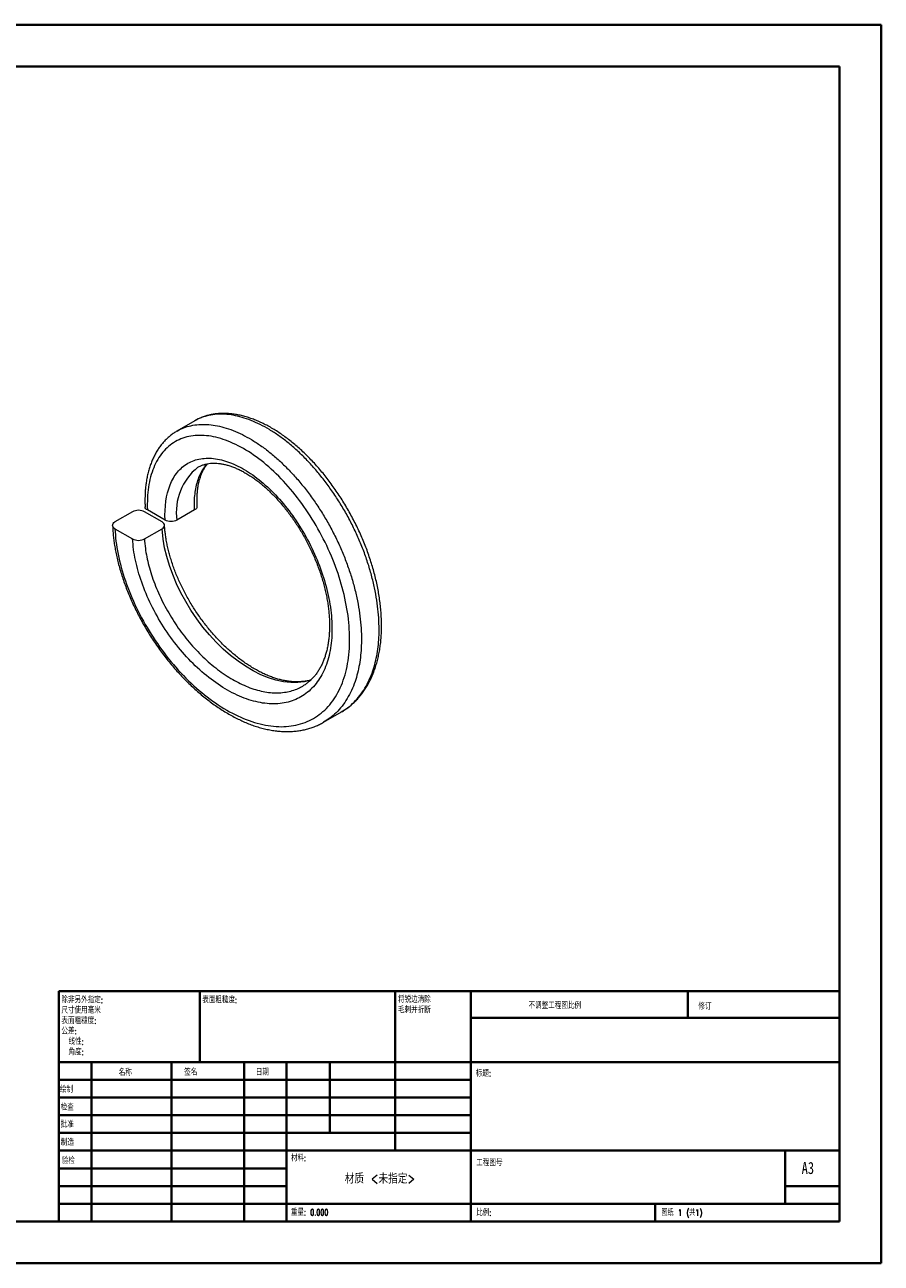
# Model space of a CAD drawing. Header units: millimetres. Extents: x 0 to 420, y 0 to 297.
# Tile 2 of 2: x 215 to 420, y 0 to 297. Entities that reach past the tile are written whole.
import ezdxf

# ---------------------------------------------------------------- set-up
doc = ezdxf.new("R2010")
doc.units = ezdxf.units.MM
doc.styles.add('SLDTEXTSTYLE0', font='TXT', dxfattribs={"width": 0.75, "bigfont": 'bigfont'})
doc.styles.add('SLDTEXTSTYLE1', font='TXT', dxfattribs={"width": 0.75})
doc.styles.add('SLDTEXTSTYLE2', font='TXT', dxfattribs={"width": 0.694444, "bigfont": 'bigfont'})

# ---------------------------------------------------------------- blocks, each defined once
blk = doc.blocks.new('SW_NOTE_0')
at = {"color": 0, "linetype": 'Continuous', "lineweight": 0, "char_height": 1.5, "attachment_point": 1, "style": 'SLDTEXTSTYLE0'}
for s, insert in [('\\M+18FAB锐边\\M+190B4\\M+18F9C', (0, 1.93)), ('\\M+196D1\\M+18E68\\M+19BF3\\M+190DC\\M+19266', (0, -0.57))]:
    blk.add_mtext(s, dxfattribs=dict(at, insert=insert))
blk = doc.blocks.new('SW_NOTE_1')
at = {"color": 0, "linetype": 'Continuous', "lineweight": 0, "char_height": 1.5, "attachment_point": 1, "style": 'SLDTEXTSTYLE0'}
for s, insert in [('\\M+18F9C\\M+194F1另\\M+18A4F\\M+18E77\\M+192E8:', (0, 1.93)), ('\\M+18EDA\\M+190A1\\M+18E67\\M+19770\\M+19F7C\\M+195C4', (0, -0.57)), ('\\M+1955C\\M+196CA\\M+19165糙\\M+19378:', (0, -3.07)), ('\\M+18CF6\\M+18DB7:', (0, -5.57)), ('线\\M+190AB:', (1.69, -8.07)), ('\\M+18A70\\M+19378:', (1.69, -10.57))]:
    blk.add_mtext(s, dxfattribs=dict(at, insert=insert))

msp = doc.modelspace()

# ---------------------------------------------------------------- linework, layer by layer
at = {"color": 7, "linetype": 'Continuous', "lineweight": 40}
for p, q in [((0.08, 297.21), (420.08, 297.21)), ((420.08, 0.21), (420.08, 297.21)), ((25.08, 287.21), (410.08, 287.21)), ((410.08, 287.21), (410.08, 10.21)), ((222.88, 65.46), (410.08, 65.46)), ((222.88, 65.46), (222.88, 10.21)), ((256.68, 48.46), (256.68, 65.46)), ((303.48, 65.46), (303.48, 27.21)), ((321.68, 65.46), (321.68, 10.21)), ((373.68, 59.09), (373.68, 65.46)), ((410.08, 59.09), (321.68, 59.09)), ((410.08, 48.46), (222.88, 48.46)), ((230.68, 48.46), (230.68, 10.21)), ((249.87, 48.46), (249.87, 10.21)), ((267.28, 48.46), (267.28, 10.21)), ((277.48, 10.21), (277.48, 48.46)), ((287.88, 31.46), (287.88, 48.46)), ((321.68, 44.21), (222.88, 44.21)), ((321.68, 39.96), (222.88, 39.96)), ((321.68, 35.71), (222.88, 35.71)), ((321.68, 31.46), (222.88, 31.46)), ((277.48, 27.21), (222.88, 27.21)), ((277.48, 27.21), (410.08, 27.21)), ((397.08, 14.46), (397.08, 27.21)), ((277.48, 22.96), (222.88, 22.96)), ((277.48, 18.71), (222.88, 18.71)), ((410.08, 18.71), (397.08, 18.71)), ((222.88, 14.46), (410.08, 14.46)), ((365.88, 10.21), (365.88, 14.46)), ((25.08, 10.21), (410.08, 10.21)), ((0.08, 0.21), (420.08, 0.21))]:
    msp.add_line(p, q, dxfattribs=at)
at = {"color": 7, "linetype": 'Continuous', "lineweight": 15}
for p, q in [((255.47, 202.25), (251.18, 199.77)), ((240.55, 180.44), (236.31, 177.99)), ((247.63, 177.99), (243.38, 180.44)), ((248.33, 178.4), (244.09, 180.85)), ((255.4, 180.85), (251.16, 178.4)), ((236.31, 176.36), (240.55, 173.91)), ((243.38, 173.91), (247.62, 176.36)), ((286.31, 129.93), (290.6, 132.41)), ((286.35, 129.97), (286.33, 129.96))]:
    msp.add_line(p, q, dxfattribs=at)
at = {"color": 8, "linetype": 'Continuous', "lineweight": 15, "flags": 128}
msp.add_lwpolyline([(283.22, 140.03), (281.71, 139.66), (280.13, 139.48), (278.45, 139.48), (276.71, 139.67), (274.9, 140.05), (273.13, 140.6), (271.32, 141.34), (269.46, 142.26), (267.6, 143.36), (265.82, 144.58), (264.03, 145.96), (262.28, 147.49), (260.55, 149.18), (258.95, 150.91), (257.41, 152.76), (255.92, 154.74), (254.52, 156.82), (253.28, 158.88), (252.12, 161), (251.08, 163.18), (250.15, 165.39), (249.38, 167.52), (248.73, 169.67), (248.22, 171.79), (247.86, 173.89), (247.62, 176.35), (247.62, 176.36), (247.62, 176.36)], dxfattribs=at)
at = {"color": 8, "linetype": 'Continuous', "lineweight": 15}
msp.add_arc((264.85, 180.32), 13.83, 128.708, 187.9717, dxfattribs=at)
for points, knots in [([(290.58, 132.41), (291.11, 132.74), (292.21, 133.42), (293.7, 134.74), (295.08, 136.31), (296.3, 138.1), (297.34, 140.09), (298.16, 142.16), (298.77, 144.27), (299.21, 146.37), (299.51, 148.58), (299.67, 150.98), (299.66, 153.58), (299.48, 156.38), (299.13, 159.24), (298.59, 162.19), (297.86, 165.21), (296.94, 168.28), (295.86, 171.35), (294.6, 174.38), (293.19, 177.36), (291.63, 180.27), (289.93, 183.09), (288.13, 185.79), (286.22, 188.37), (284.21, 190.79), (282.14, 193.06), (280, 195.14), (277.81, 197.03), (275.59, 198.7), (273.36, 200.16), (271.14, 201.39), (268.94, 202.37), (266.77, 203.11), (264.67, 203.61), (262.63, 203.86), (260.68, 203.84), (258.82, 203.58), (257.09, 203.04), (255.96, 202.58), (255.45, 202.24), (255.44, 202.23)], [0, 0, 0, 0, 0.024712, 0.051544, 0.07837, 0.105292, 0.132214, 0.15904, 0.181895, 0.20481, 0.227724, 0.250579, 0.276431, 0.302368, 0.328305, 0.354156, 0.380983, 0.407906, 0.434829, 0.461657, 0.488489, 0.515417, 0.542345, 0.569177, 0.596005, 0.622928, 0.649851, 0.676678, 0.703509, 0.730436, 0.757362, 0.784193, 0.811021, 0.837944, 0.864867, 0.891694, 0.918521, 0.945445, 0.972368, 0.999196, 1, 1, 1, 1]), ([(251.19, 199.77), (251.19, 199.78), (251.69, 200.12), (252.8, 200.58), (254.51, 201.12), (256.38, 201.39), (258.33, 201.41), (260.36, 201.18), (262.45, 200.69), (264.63, 199.95), (266.83, 198.97), (269.05, 197.76), (271.27, 196.32), (273.5, 194.64), (275.69, 192.75), (277.83, 190.68), (279.9, 188.44), (281.92, 186), (283.83, 183.43), (285.64, 180.73), (287.32, 177.94), (288.9, 175.02), (290.32, 172.02), (291.58, 168.99), (292.67, 165.95), (293.6, 162.86), (294.34, 159.81), (294.89, 156.83), (295.25, 153.92), (295.43, 151.07), (295.42, 148.43), (295.26, 146.01), (294.95, 143.81), (294.5, 141.71), (293.88, 139.61), (293.06, 137.55), (292.02, 135.58), (290.79, 133.79), (289.4, 132.23), (287.92, 130.93), (286.85, 130.28), (286.35, 129.97)], [0, 0, 0, 0, 0.000466, 0.02696, 0.053639, 0.080606, 0.107965, 0.134459, 0.161137, 0.188103, 0.215462, 0.241863, 0.268448, 0.295612, 0.322975, 0.349468, 0.376147, 0.403113, 0.430472, 0.456875, 0.483461, 0.510625, 0.53799, 0.564483, 0.591162, 0.618128, 0.645488, 0.671513, 0.697713, 0.724186, 0.75103, 0.773678, 0.796442, 0.819443, 0.842564, 0.869057, 0.895735, 0.9227, 0.950057, 0.97646, 1, 1, 1, 1]), ([(255.4, 180.85), (255.4, 180.85), (255.38, 181.24), (255.35, 182.26), (255.4, 183.85), (255.6, 185.57), (255.94, 187.2), (256.43, 188.69), (257.05, 190.02), (257.71, 191.11), (258.23, 191.69), (258.45, 191.93)], [0, 0, 0, 0, 0.000033, 0.083555, 0.217667, 0.35271, 0.49069, 0.629683, 0.763795, 0.898838, 1, 1, 1, 1]), ([(243.38, 173.91), (243.38, 173.91), (243.42, 173.16), (243.55, 171.75), (243.91, 169.6), (244.4, 167.5), (245.03, 165.33), (245.8, 163.16), (246.71, 160.98), (247.73, 158.83), (248.88, 156.67), (250.14, 154.57), (251.49, 152.53), (252.95, 150.57), (254.5, 148.67), (256.14, 146.88), (257.83, 145.21), (259.57, 143.68), (261.36, 142.26), (263.18, 141.01), (265, 139.91), (266.83, 138.98), (268.67, 138.21), (270.49, 137.62), (272.28, 137.22), (274.01, 137.01), (275.71, 136.99), (277.33, 137.15), (278.86, 137.51), (280.2, 137.99), (280.99, 138.43), (281.33, 138.62)], [0, 0, 0, 0, 0.000009, 0.041155, 0.07637, 0.112214, 0.148058, 0.184554, 0.219768, 0.255612, 0.291456, 0.327952, 0.363172, 0.398637, 0.434874, 0.471376, 0.506591, 0.542435, 0.578279, 0.614774, 0.649996, 0.685463, 0.721701, 0.758206, 0.79342, 0.829264, 0.865108, 0.901604, 0.936824, 0.972288, 1, 1, 1, 1])]:
    msp.add_open_spline(points, degree=3, knots=knots, dxfattribs=at)
at = {"color": 7, "linetype": 'Continuous', "lineweight": 15}
for points, knots in [([(292.18, 133.47), (292.26, 133.53), (292.64, 133.8), (293.27, 134.34), (294.07, 135.09), (294.82, 135.91), (295.53, 136.78), (296.19, 137.7), (296.81, 138.69), (297.38, 139.73), (297.9, 140.82), (298.38, 141.96), (298.8, 143.16), (299.17, 144.4), (299.49, 145.68), (299.75, 147), (299.96, 148.35), (300.11, 149.74), (300.21, 151.16), (300.25, 152.61), (300.24, 154.07), (300.18, 155.57), (300.06, 157.08), (299.9, 158.62), (299.68, 160.17), (299.41, 161.73), (299.09, 163.31), (298.72, 164.89), (298.3, 166.47), (297.83, 168.06), (297.32, 169.63), (296.77, 171.2), (296.16, 172.75), (295.52, 174.3), (294.83, 175.84), (294.1, 177.36), (293.32, 178.88), (292.51, 180.38), (291.66, 181.85), (290.78, 183.3), (289.86, 184.71), (288.92, 186.09), (287.96, 187.42), (286.97, 188.71), (285.96, 189.97), (284.92, 191.18), (283.86, 192.35), (282.77, 193.49), (281.67, 194.57), (280.55, 195.61), (279.41, 196.6), (278.25, 197.54), (277.09, 198.42), (275.92, 199.24), (274.75, 199.99), (273.58, 200.69), (272.41, 201.32), (271.25, 201.88), (270.09, 202.38), (268.93, 202.82), (267.77, 203.19), (266.62, 203.5), (265.48, 203.74), (264.35, 203.9), (263.24, 204), (262.16, 204.02), (261.11, 203.98), (260.08, 203.86), (259.1, 203.67), (258.14, 203.42), (257.21, 203.09), (256.36, 202.73), (255.84, 202.44), (255.6, 202.31)], [0, 0, 0, 0, 0.003798, 0.017699, 0.03157, 0.045407, 0.0592, 0.072983, 0.086982, 0.101072, 0.115245, 0.129491, 0.143797, 0.15815, 0.172537, 0.186946, 0.201363, 0.215777, 0.230181, 0.244532, 0.258896, 0.273243, 0.28762, 0.302018, 0.316432, 0.330853, 0.345272, 0.359681, 0.374071, 0.388436, 0.402769, 0.417072, 0.43125, 0.445473, 0.459779, 0.474152, 0.488575, 0.503029, 0.517495, 0.531947, 0.546365, 0.560733, 0.575033, 0.589254, 0.603425, 0.61769, 0.632012, 0.646384, 0.660798, 0.675246, 0.689719, 0.704207, 0.718698, 0.733182, 0.747649, 0.762088, 0.776379, 0.79064, 0.80499, 0.819409, 0.833878, 0.84837, 0.862849, 0.877281, 0.891633, 0.905871, 0.919965, 0.93389, 0.947621, 0.961235, 0.974874, 0.988499, 1, 1, 1, 1]), ([(251.19, 199.77), (250.94, 199.62), (250.41, 199.3), (249.65, 198.73), (248.9, 198.1), (248.2, 197.4), (247.54, 196.65), (246.92, 195.83), (246.35, 194.97), (245.84, 194.04), (245.37, 193.07), (244.95, 192.05), (244.58, 190.97), (244.26, 189.85), (244, 188.68), (243.8, 187.54), (243.65, 186.42), (243.56, 185.28), (243.51, 184.03), (243.5, 182.8), (243.52, 181.98), (243.52, 181.64)], [0, 0, 0, 0, 0.0480608, 0.100973, 0.1539821, 0.2071367, 0.2604773, 0.3140328, 0.3678183, 0.4218351, 0.475903, 0.5308299, 0.5856911, 0.6407387, 0.6960851, 0.7518377, 0.7982878, 0.8457053, 0.8987994, 0.9572173, 1, 1, 1, 1]), ([(236.31, 176.36), (236.39, 174.4), (236.64, 172.35), (237.48, 168.17), (238.06, 166.04), (239.54, 161.74), (240.44, 159.54), (242.51, 155.26), (243.67, 153.15), (246.26, 149.03), (247.68, 147.04), (250.68, 143.31), (252.27, 141.55), (255.63, 138.28), (257.35, 136.82), (260.86, 134.21), (262.67, 133.06), (266.25, 131.18), (268.02, 130.44), (271.55, 129.36), (273.3, 129.04), (276.61, 128.82), (278.2, 128.93), (281.23, 129.58), (282.64, 130.12), (285.21, 131.6), (286.38, 132.56), (288.46, 134.85), (289.34, 136.17), (290.82, 139.16), (291.41, 140.84), (292.24, 144.43), (292.49, 146.35), (292.64, 150.43), (292.55, 152.54), (292.05, 156.88), (291.62, 159.14), (290.48, 163.65), (289.75, 165.9), (288.02, 170.38), (286.99, 172.62), (284.73, 176.89), (283.49, 178.95), (280.79, 182.9), (279.35, 184.77), (276.37, 188.19), (274.8, 189.77), (271.59, 192.59), (269.97, 193.81), (266.71, 195.87), (265.05, 196.72), (261.86, 197.98), (260.31, 198.4), (257.31, 198.81), (255.86, 198.8), (253.18, 198.34), (251.94, 197.9), (249.65, 196.58), (248.65, 195.73), (246.91, 193.64), (246.17, 192.4), (245.03, 189.59), (244.61, 188.04), (244.11, 184.65), (244.01, 182.8), (244.09, 180.85)], [0, 0, 0, 0, 0.03125, 0.03125, 0.0625, 0.0625, 0.09375, 0.09375, 0.125, 0.125, 0.15625, 0.15625, 0.1875, 0.1875, 0.21875, 0.21875, 0.25, 0.25, 0.28125, 0.28125, 0.3125, 0.3125, 0.34375, 0.34375, 0.375, 0.375, 0.40625, 0.40625, 0.4375, 0.4375, 0.46875, 0.46875, 0.5, 0.5, 0.53125, 0.53125, 0.5625, 0.5625, 0.59375, 0.59375, 0.625, 0.625, 0.65625, 0.65625, 0.6875, 0.6875, 0.71875, 0.71875, 0.75, 0.75, 0.78125, 0.78125, 0.8125, 0.8125, 0.84375, 0.84375, 0.875, 0.875, 0.90625, 0.90625, 0.9375, 0.9375, 0.96875, 0.96875, 1, 1, 1, 1]), ([(248.33, 178.4), (248.18, 181.65), (248.58, 184.51), (249.99, 188.03), (250.58, 189.05), (252.01, 190.78), (252.85, 191.5), (254.73, 192.59), (255.76, 192.95), (257.98, 193.32), (259.18, 193.32), (261.66, 192.96), (262.95, 192.61), (265.62, 191.53), (266.97, 190.81), (269.68, 189.08), (271.04, 188.03), (273.7, 185.66), (274.99, 184.34), (277.47, 181.45), (278.67, 179.87), (280.89, 176.56), (281.92, 174.83), (283.8, 171.22), (284.64, 169.34), (286.07, 165.58), (286.66, 163.69), (287.61, 159.86), (287.94, 157.99), (288.33, 154.33), (288.4, 152.54), (288.24, 149.1), (288.02, 147.49), (287.3, 144.48), (286.8, 143.07), (285.53, 140.54), (284.77, 139.43), (283.02, 137.5), (282.01, 136.68), (279.83, 135.43), (278.65, 134.97), (276.09, 134.41), (274.73, 134.31), (271.92, 134.48), (270.46, 134.74), (267.46, 135.63), (265.96, 136.24), (262.95, 137.8), (261.41, 138.76), (258.43, 140.94), (256.98, 142.16), (254.16, 144.86), (252.79, 146.35), (250.25, 149.46), (249.07, 151.1), (246.86, 154.55), (245.87, 156.32), (244.12, 159.88), (243.35, 161.71), (242.08, 165.32), (241.58, 167.09), (240.86, 170.57), (240.64, 172.28), (240.55, 173.91)], [0, 0, 0, 0, 0.0625, 0.0625, 0.09375, 0.09375, 0.125, 0.125, 0.15625, 0.15625, 0.1875, 0.1875, 0.21875, 0.21875, 0.25, 0.25, 0.28125, 0.28125, 0.3125, 0.3125, 0.34375, 0.34375, 0.375, 0.375, 0.40625, 0.40625, 0.4375, 0.4375, 0.46875, 0.46875, 0.5, 0.5, 0.53125, 0.53125, 0.5625, 0.5625, 0.59375, 0.59375, 0.625, 0.625, 0.65625, 0.65625, 0.6875, 0.6875, 0.71875, 0.71875, 0.75, 0.75, 0.78125, 0.78125, 0.8125, 0.8125, 0.84375, 0.84375, 0.875, 0.875, 0.90625, 0.90625, 0.9375, 0.9375, 0.96875, 0.96875, 1, 1, 1, 1]), ([(256, 181.67), (255.99, 182.02), (255.98, 182.75), (255.99, 183.79), (256.04, 184.78), (256.12, 185.66), (256.23, 186.48), (256.38, 187.28), (256.59, 188.11), (256.85, 188.92), (257.15, 189.69), (257.49, 190.4), (257.87, 191.05), (258.21, 191.57), (258.45, 191.85), (258.54, 191.95)], [0, 0, 0, 0, 0.077623, 0.161558, 0.238802, 0.310806, 0.378686, 0.450582, 0.531996, 0.614858, 0.69827, 0.781914, 0.865516, 0.94895, 1, 1, 1, 1]), ([(256.2, 191.11), (256.38, 191.21), (256.76, 191.42), (257.39, 191.67), (258.09, 191.88), (258.82, 192.02), (259.57, 192.09), (260.34, 192.1), (261.13, 192.04), (261.94, 191.93), (262.77, 191.75), (263.63, 191.51), (264.51, 191.21), (265.41, 190.85), (266.32, 190.42), (267.25, 189.94), (268.19, 189.39), (269.13, 188.78), (270.07, 188.12), (271.02, 187.4), (271.95, 186.62), (272.88, 185.8), (273.8, 184.92), (274.71, 183.98), (275.62, 183), (276.51, 181.96), (277.39, 180.88), (278.24, 179.76), (279.07, 178.6), (279.88, 177.41), (280.65, 176.2), (281.39, 174.96), (282.09, 173.7), (282.76, 172.42), (283.39, 171.11), (284, 169.78), (284.56, 168.43), (285.09, 167.06), (285.57, 165.68), (286.01, 164.31), (286.4, 162.94), (286.74, 161.58), (287.03, 160.24), (287.28, 158.92), (287.47, 157.61), (287.62, 156.32), (287.71, 155.05), (287.77, 153.79), (287.77, 152.56), (287.72, 151.35), (287.63, 150.18), (287.48, 149.05), (287.29, 147.97), (287.05, 146.92), (286.77, 145.93), (286.44, 144.99), (286.07, 144.09), (285.66, 143.24), (285.2, 142.44), (284.69, 141.69), (284.15, 140.98), (283.56, 140.33), (282.93, 139.73), (282.25, 139.2), (281.72, 138.83), (281.4, 138.65), (281.33, 138.61)], [0, 0, 0, 0, 0.014663, 0.032157, 0.049502, 0.066586, 0.083344, 0.099756, 0.11585, 0.131266, 0.146949, 0.162592, 0.178219, 0.193841, 0.209465, 0.225091, 0.240717, 0.256336, 0.271945, 0.287535, 0.30308, 0.318438, 0.333924, 0.349521, 0.36521, 0.380967, 0.396768, 0.412587, 0.428391, 0.444151, 0.459843, 0.475444, 0.490972, 0.506438, 0.522051, 0.537784, 0.553605, 0.56948, 0.585375, 0.601241, 0.617041, 0.632742, 0.648313, 0.663732, 0.679118, 0.694612, 0.710181, 0.725808, 0.741474, 0.75716, 0.772843, 0.788501, 0.80412, 0.819689, 0.835201, 0.850661, 0.86613, 0.881736, 0.897511, 0.913453, 0.929559, 0.945822, 0.962229, 0.978756, 0.995368, 1, 1, 1, 1]), ([(244.09, 180.85), (243.95, 180.95), (243.67, 181.15), (243.5, 181.44), (243.52, 181.6), (243.53, 181.64)], [0, 0, 0, 0, 0.44137, 0.882733, 1, 1, 1, 1]), ([(255.96, 181.67), (255.96, 181.58), (255.96, 181.36), (255.74, 181.07), (255.5, 180.91), (255.4, 180.85)], [0, 0, 0, 0, 0.294875, 0.719079, 1, 1, 1, 1]), ([(243.38, 180.44), (243.01, 180.65), (242.49, 180.78), (241.45, 180.78), (240.93, 180.65), (240.55, 180.44)], [0, 0, 0, 0, 0.5, 0.5, 1, 1, 1, 1]), ([(251.16, 178.4), (250.79, 178.18), (250.27, 178.06), (249.23, 178.06), (248.71, 178.18), (248.33, 178.4)], [0, 0, 0, 0, 0.5, 0.5, 1, 1, 1, 1]), ([(236.31, 176.36), (235.94, 176.57), (235.73, 176.87), (235.73, 177.48), (235.94, 177.78), (236.31, 177.99)], [0, 0, 0, 0, 0.5, 0.5, 1, 1, 1, 1]), ([(235.74, 177.13), (235.77, 176.65), (235.82, 175.74), (235.94, 174.38), (236.1, 173.05), (236.31, 171.72), (236.58, 170.33), (236.9, 168.89), (237.29, 167.4), (237.72, 165.9), (238.2, 164.39), (238.74, 162.87), (239.32, 161.36), (239.94, 159.85), (240.61, 158.35), (241.33, 156.85), (242.09, 155.35), (242.89, 153.87), (243.74, 152.39), (244.62, 150.94), (245.54, 149.51), (246.5, 148.11), (247.49, 146.73), (248.5, 145.4), (249.54, 144.1), (250.62, 142.84), (251.72, 141.61), (252.85, 140.41), (254.01, 139.26), (255.2, 138.14), (256.4, 137.07), (257.63, 136.04), (258.86, 135.07), (260.11, 134.15), (261.37, 133.28), (262.64, 132.47), (263.91, 131.72), (265.18, 131.03), (266.46, 130.41), (267.73, 129.84), (269.01, 129.34), (270.29, 128.9), (271.56, 128.53), (272.83, 128.23), (274.08, 127.99), (275.32, 127.82), (276.54, 127.72), (277.75, 127.7), (278.92, 127.74), (280.07, 127.85), (281.19, 128.03), (282.27, 128.28), (283.34, 128.6), (284.37, 128.98), (285.37, 129.43), (286.03, 129.77), (286.34, 129.96), (286.35, 129.97)], [0, 0, 0, 0, 0.019324, 0.03724, 0.053741, 0.07147, 0.088284, 0.106954, 0.125566, 0.14417, 0.162808, 0.181522, 0.200341, 0.218754, 0.237288, 0.255909, 0.274599, 0.293339, 0.312107, 0.330879, 0.349627, 0.368328, 0.386963, 0.405512, 0.423954, 0.442393, 0.460965, 0.479606, 0.498305, 0.517052, 0.535832, 0.554633, 0.573441, 0.592242, 0.611024, 0.629777, 0.64849, 0.667175, 0.685811, 0.704499, 0.723228, 0.741987, 0.76076, 0.779525, 0.798261, 0.816949, 0.835566, 0.854093, 0.872511, 0.890829, 0.908878, 0.926976, 0.945108, 0.963257, 0.98141, 0.999553, 1, 1, 1, 1]), ([(247.62, 176.36), (248, 176.57), (248.21, 176.87), (248.21, 177.47), (248, 177.77), (247.63, 177.99)], [0, 0, 0, 0, 0.5, 0.5, 1, 1, 1, 1]), ([(283.28, 140.09), (283.06, 140.03), (282.56, 139.89), (281.73, 139.75), (280.83, 139.66), (279.89, 139.63), (278.93, 139.67), (277.94, 139.77), (276.94, 139.93), (275.92, 140.16), (274.9, 140.44), (273.86, 140.79), (272.83, 141.2), (271.79, 141.67), (270.75, 142.2), (269.69, 142.79), (268.63, 143.44), (267.56, 144.14), (266.5, 144.91), (265.45, 145.72), (264.4, 146.59), (263.37, 147.5), (262.35, 148.46), (261.36, 149.45), (260.39, 150.49), (259.45, 151.56), (258.53, 152.67), (257.64, 153.81), (256.77, 154.99), (255.94, 156.19), (255.14, 157.42), (254.37, 158.67), (253.65, 159.94), (252.96, 161.22), (252.31, 162.5), (251.71, 163.79), (251.15, 165.08), (250.64, 166.37), (250.17, 167.66), (249.75, 168.94), (249.38, 170.22), (249.06, 171.47), (248.78, 172.7), (248.56, 173.91), (248.39, 175.05), (248.28, 176.12), (248.23, 176.81), (248.21, 177.18), (248.21, 177.21)], [0, 0, 0, 0, 0.018769, 0.041902, 0.065002, 0.088048, 0.111018, 0.13389, 0.15664, 0.17924, 0.201662, 0.223881, 0.245905, 0.267598, 0.289627, 0.31176, 0.333987, 0.356291, 0.378652, 0.401049, 0.423461, 0.445858, 0.468222, 0.490537, 0.512753, 0.534948, 0.557175, 0.579476, 0.601839, 0.624253, 0.646702, 0.669169, 0.691633, 0.714077, 0.736482, 0.758836, 0.781121, 0.803338, 0.825703, 0.848109, 0.870459, 0.89267, 0.914746, 0.93709, 0.959384, 0.978413, 0.998362, 1, 1, 1, 1]), ([(240.55, 173.91), (240.93, 173.69), (241.45, 173.57), (242.49, 173.57), (243.01, 173.69), (243.38, 173.91)], [0, 0, 0, 0, 0.5, 0.5, 1, 1, 1, 1]), ([(290.58, 132.41), (290.59, 132.41), (290.92, 132.59), (291.41, 132.91), (291.87, 133.25), (292.04, 133.37)], [0, 0, 0, 0, 0.016591, 0.644366, 1, 1, 1, 1])]:
    msp.add_open_spline(points, degree=3, knots=knots, dxfattribs=at)

# ---------------------------------------------------------------- block references
at = {"color": 7, "linetype": 'Continuous', "lineweight": 0}
for name, p in [('SW_NOTE_1', (223.47, 62.2)), ('SW_NOTE_0', (304.19, 62.28))]:
    msp.add_blockref(name, p, dxfattribs=at)

# ---------------------------------------------------------------- texts
for s, insert, char_height, attachment_point, style in [('\\M+1955C\\M+196CA\\M+19165糙\\M+19378:', (257.25, 64.13), 1.5, 1, 'SLDTEXTSTYLE0'), ('\\M+19573调\\M+190AE\\M+18D48\\M+192F6图\\M+194E4\\M+197E1', (335.49, 62.75), 1.5, 1, 'SLDTEXTSTYLE0'), ('\\M+18F43订', (376.21, 62.55), 1.5, 1, 'SLDTEXTSTYLE0'), ('\\M+196BC\\M+18FCC', (237.2, 46.72), 1.5, 1, 'SLDTEXTSTYLE0'), ('签\\M+196BC', (252.91, 46.78), 1.5, 1, 'SLDTEXTSTYLE0'), ('\\M+193FA\\M+18AFA', (270.09, 46.79), 1.5, 1, 'SLDTEXTSTYLE0'), ('标题:', (322.84, 46.49), 1.5, 1, 'SLDTEXTSTYLE0'), ('绘\\M+190A7', (223.09, 42.64), 1.5, 1, 'SLDTEXTSTYLE0'), ('检查', (223.29, 38.37), 1.5, 1, 'SLDTEXTSTYLE0'), ('\\M+194E1\\M+18F79', (223.28, 34.28), 1.5, 1, 'SLDTEXTSTYLE0'), ('\\M+190A7\\M+191A2', (223.33, 29.95), 1.5, 1, 'SLDTEXTSTYLE0'), ('验检', (223.55, 25.56), 1.5, 1, 'SLDTEXTSTYLE0'), ('\\M+18DDE\\M+197BF:', (278.52, 26.2), 1.5, 1, 'SLDTEXTSTYLE0'), ('\\M+18D48\\M+192F6图\\M+18D86', (322.95, 25.08), 1.5, 1, 'SLDTEXTSTYLE0'), ('A3', (401, 24.52), 2.91, 1, 'SLDTEXTSTYLE1'), ('\\M+18DDE质 <\\M+196A2\\M+18E77\\M+192E8>', (299.85, 21.7), 2.3813, 2, 'SLDTEXTSTYLE0'), ('\\M+18F64\\M+197CA: 0.000', (278.5, 13.16), 1.4986, 1, 'SLDTEXTSTYLE0'), ('\\M+194E4\\M+197E1:', (322.95, 13.11), 1.5, 1, 'SLDTEXTSTYLE0'), ('图纸 1 (\\M+18BA41)', (367.36, 13.11), 1.5, 1, 'SLDTEXTSTYLE2')]:
    msp.add_mtext(s, dxfattribs=dict(at, insert=insert, char_height=char_height, attachment_point=attachment_point, style=style))

doc.saveas('drawing.dxf')
